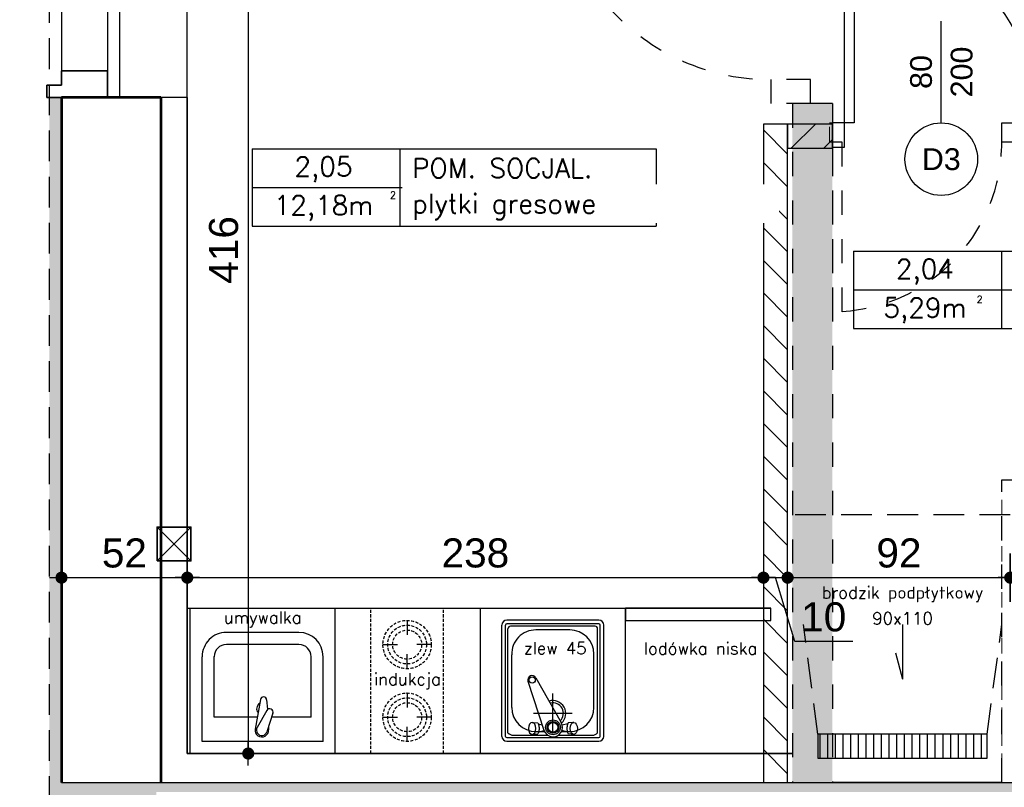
# Model space of a CAD drawing. Header units: millimetres. Extents: x 11979 to 23691, y 12825 to 41978.
# Tile 112 of 256: x 19858 to 20265, y 33382 to 33699. Entities that reach past the tile are written whole.
import ezdxf
from ezdxf.enums import TextEntityAlignment as Align

# ---------------------------------------------------------------- set-up
doc = ezdxf.new("R2010")
doc.units = ezdxf.units.MM
for name, pattern in [('4002', [2, 1, -1]), ('DASHED', [19.05, 12.7, -6.35]), ('HIDDEN', [0.375, 0.25, -0.125])]:
    doc.linetypes.add(name, pattern=pattern)
for name, color, linetype in [('-LI-WIDOK', 2, 'Continuous'), ('-WYMIAR', 8, 'Continuous'), ('_drzwi łuk', 1, 'Continuous'), ('_PROJEKTOWANE', 5, 'Continuous'), ('drzwi łuk', 1, 'Continuous'), ('PROJEKTOWANE', 5, 'Continuous')]:
    doc.layers.add(name, color=color, linetype=linetype)
for name, color, linetype, lineweight in [('-ŚCIANY DZIAŁOWE', 3, 'Continuous', 35), ('-ŚCIANY NOŚNE', 4, 'Continuous', 53), ('CIENKA - KRESKOWANIA', 254, 'Continuous', 0)]:
    doc.layers.add(name, color=color, linetype=linetype, lineweight=lineweight)
doc.layers.add('DO USU', color=7, linetype='Continuous', true_color=0x969696)
doc.styles.add('ARIAL', font='arial.ttf', dxfattribs={"height": 0.5})
doc.styles.add('SIMPLEX', font='simplex')
doc.styles.get("Standard").update_dxf_attribs({"font": 'arial.ttf'})
doc.dimstyles.new('CZA-KROPKA-50', dxfattribs={"dimtxt": 12, "dimasz": 1, "dimexe": 2, "dimexo": 25, "dimgap": 4, "dimtad": 1, "dimdec": 1, "dimrnd": 0.5, "dimzin": 9, "dimdsep": 46, "dimtxsty": 'Standard', "dimblk": 'CZA-KROPKA', "dimblk1": 'CZA-KROPKA', "dimblk2": 'CZA-KROPKA', "dimsah": 1, "dimcen": -20, "dimse1": 1, "dimse2": 1, "dimclrd": 8, "dimclre": 8, "dimclrt": 9, "dimadec": 0, "dimazin": 0, "dimtfac": 1, "dimtdec": 1, "dimtmove": 1, "dimatfit": 3, "dimldrblk": 'CZA-KROPKA', "dimfxl": 1, "dimtolj": 1, "dimtzin": 9, "dimarcsym": 0})

# ---------------------------------------------------------------- blocks, each defined once
blk = doc.blocks.new('CZA-KROPKA')
at = {"layer": '-WYMIAR', "linetype": 'ByBlock'}
for p, q in [((0, 10), (0, -10)), ((5, 0), (-5, 0))]:
    blk.add_line(p, q, dxfattribs=at)
at = {"layer": '-WYMIAR', "linetype": 'ByBlock', "const_width": 2.5}
blk.add_lwpolyline([(-1.25, 0, 1), (1.25, 0, 1)], format="xyb", close=True, dxfattribs=at)
blk = doc.blocks.new('*D1326')
at = {"layer": '-WYMIAR', "color": 8, "lineweight": -2}
blk.add_line((19914.67, 33147.22), (20164.82, 33147.22), dxfattribs=at)
at = {"layer": 'Defpoints', "color": 0}
for p in [(19913.67, 33454.77), (20165.82, 33451.12), (20165.82, 33147.22)]:
    blk.add_point(p, dxfattribs=at)
at = {"layer": '-WYMIAR', "color": 8, "lineweight": -2, "rotation": 180}
blk.add_blockref('CZA-KROPKA', (19913.67, 33147.22), dxfattribs=at)
at = {"layer": '-WYMIAR', "color": 8, "lineweight": -2}
blk.add_blockref('CZA-KROPKA', (20165.82, 33147.22), dxfattribs=at)
at = {"layer": '-WYMIAR', "color": 9, "insert": (20039.75, 33157.35), "char_height": 12, "attachment_point": 5, "bg_fill": 3, "box_fill_scale": 1.1, "bg_fill_color": 257, "bg_fill_transparency": 0}
blk.add_mtext('\\A1;252', dxfattribs=at)
blk = doc.blocks.new('*D1327')
at = {"layer": '-WYMIAR', "color": 8, "lineweight": -2}
for p, q in [((20174.45, 33161.08), (20170.82, 33147.22)), ((20198.47, 33161.08), (20174.45, 33161.08)), ((20164.82, 33147.22), (20163.82, 33147.22)), ((20165.82, 33147.22), (20175.82, 33147.22)), ((20176.82, 33147.22), (20177.82, 33147.22))]:
    blk.add_line(p, q, dxfattribs=at)
at = {"layer": 'Defpoints', "color": 0}
for p in [(20165.82, 33451.12), (20175.82, 33435.09), (20175.82, 33147.22)]:
    blk.add_point(p, dxfattribs=at)
at = {"layer": '-WYMIAR', "color": 8, "lineweight": -2}
blk.add_blockref('CZA-KROPKA', (20165.82, 33147.22), dxfattribs=at)
at = {"layer": '-WYMIAR', "color": 8, "lineweight": -2, "rotation": 180}
blk.add_blockref('CZA-KROPKA', (20175.82, 33147.22), dxfattribs=at)
at = {"layer": '-WYMIAR', "color": 9, "insert": (20186.46, 33171.21), "char_height": 12, "attachment_point": 5, "bg_fill": 3, "box_fill_scale": 1.1, "bg_fill_color": 257, "bg_fill_transparency": 0}
blk.add_mtext('\\A1;10', dxfattribs=at)
blk = doc.blocks.new('*D1328')
at = {"layer": '-WYMIAR', "color": 8, "lineweight": -2}
blk.add_line((20176.82, 33147.22), (20409.67, 33147.22), dxfattribs=at)
at = {"layer": 'Defpoints', "color": 0}
for p in [(20410.67, 33437.67), (20175.82, 33435.09), (20410.67, 33147.22)]:
    blk.add_point(p, dxfattribs=at)
at = {"layer": '-WYMIAR', "color": 8, "lineweight": -2, "rotation": 180}
blk.add_blockref('CZA-KROPKA', (20175.82, 33147.22), dxfattribs=at)
at = {"layer": '-WYMIAR', "color": 8, "lineweight": -2}
blk.add_blockref('CZA-KROPKA', (20410.67, 33147.22), dxfattribs=at)
at = {"layer": '-WYMIAR', "color": 9, "insert": (20293.25, 33157.35), "char_height": 12, "attachment_point": 5, "bg_fill": 3, "box_fill_scale": 1.1, "bg_fill_color": 257, "bg_fill_transparency": 0}
blk.add_mtext('\\A1;235', dxfattribs=at)
blk = doc.blocks.new('*D1335')
at = {"layer": '-WYMIAR', "color": 8, "lineweight": -2}
blk.add_line((19871.67, 33122.18), (20500.81, 33122.18), dxfattribs=at)
at = {"layer": 'Defpoints', "color": 0}
for p in [(20501.81, 33384.17), (19870.67, 33328.22), (20501.81, 33122.18)]:
    blk.add_point(p, dxfattribs=at)
at = {"layer": '-WYMIAR', "color": 8, "lineweight": -2, "rotation": 180}
blk.add_blockref('CZA-KROPKA', (19870.67, 33122.18), dxfattribs=at)
at = {"layer": '-WYMIAR', "color": 8, "lineweight": -2}
blk.add_blockref('CZA-KROPKA', (20501.81, 33122.18), dxfattribs=at)
at = {"layer": '-WYMIAR', "color": 9, "insert": (20186.24, 33132.31), "char_height": 12, "attachment_point": 5, "bg_fill": 3, "box_fill_scale": 1.1, "bg_fill_color": 257, "bg_fill_transparency": 0}
blk.add_mtext('\\A1;631', dxfattribs=at)
blk = doc.blocks.new('*D1346')
at = {"layer": '-WYMIAR', "color": 8, "lineweight": -2}
blk.add_line((19793.93, 33788.12), (19793.93, 33668.12), dxfattribs=at)
at = {"layer": 'Defpoints', "color": 0}
for p in [(19875.67, 33789.12), (19793.93, 33667.12), (19875.67, 33667.12)]:
    blk.add_point(p, dxfattribs=at)
at = {"layer": '-WYMIAR', "color": 8, "lineweight": -2}
for p, rotation in [((19793.93, 33789.12), 90), ((19793.93, 33667.12), 270)]:
    blk.add_blockref('CZA-KROPKA', p, dxfattribs=dict(at, rotation=rotation))
at = {"layer": '-WYMIAR', "color": 9, "insert": (19783.91, 33728.12), "char_height": 12, "attachment_point": 5, "rotation": 90, "bg_fill": 3, "box_fill_scale": 1.1, "bg_fill_color": 257, "bg_fill_transparency": 0}
blk.add_mtext('\\A1;122', dxfattribs=at)
blk = doc.blocks.new('*D1347')
at = {"layer": '-WYMIAR', "color": 8, "lineweight": -2}
blk.add_line((19793.93, 33666.12), (19793.93, 33258.62), dxfattribs=at)
at = {"layer": 'Defpoints', "color": 0}
for p in [(19875.67, 33667.12), (19793.93, 33257.62), (19875.67, 33257.62)]:
    blk.add_point(p, dxfattribs=at)
at = {"layer": '-WYMIAR', "color": 8, "lineweight": -2}
for p, rotation in [((19793.93, 33667.12), 90), ((19793.93, 33257.62), 270)]:
    blk.add_blockref('CZA-KROPKA', p, dxfattribs=dict(at, rotation=rotation))
at = {"layer": '-WYMIAR', "color": 9, "insert": (19783.8, 33462.37), "char_height": 12, "attachment_point": 5, "rotation": 90, "bg_fill": 3, "box_fill_scale": 1.1, "bg_fill_color": 257, "bg_fill_transparency": 0}
blk.add_mtext('\\A1;409.5', dxfattribs=at)
blk = doc.blocks.new('*D1349')
at = {"layer": '-WYMIAR', "color": 8, "lineweight": -2}
blk.add_line((19768.93, 34377.62), (19768.93, 33258.62), dxfattribs=at)
at = {"layer": 'Defpoints', "color": 0}
for p in [(19875.67, 34378.62), (19768.93, 33257.62), (19875.67, 33257.62)]:
    blk.add_point(p, dxfattribs=at)
at = {"layer": '-WYMIAR', "color": 8, "lineweight": -2}
for p, rotation in [((19768.93, 34378.62), 90), ((19768.93, 33257.62), 270)]:
    blk.add_blockref('CZA-KROPKA', p, dxfattribs=dict(at, rotation=rotation))
at = {"layer": '-WYMIAR', "color": 9, "insert": (19758.91, 33818.12), "char_height": 12, "attachment_point": 5, "rotation": 90, "bg_fill": 3, "box_fill_scale": 1.1, "bg_fill_color": 257, "bg_fill_transparency": 0}
blk.add_mtext('\\A1;1121', dxfattribs=at)
blk = doc.blocks.new('*D1357')
at = {"layer": '-WYMIAR', "color": 8, "lineweight": -2}
blk.add_line((19876.67, 33468.76), (19926.67, 33468.76), dxfattribs=at)
at = {"layer": 'Defpoints', "color": 0}
for p in [(19875.67, 33793.35), (19927.67, 33468.76), (19927.67, 33468.76)]:
    blk.add_point(p, dxfattribs=at)
at = {"layer": '-WYMIAR', "color": 8, "lineweight": -2, "rotation": 180}
blk.add_blockref('CZA-KROPKA', (19875.67, 33468.76), dxfattribs=at)
at = {"layer": '-WYMIAR', "color": 8, "lineweight": -2}
blk.add_blockref('CZA-KROPKA', (19927.67, 33468.76), dxfattribs=at)
at = {"layer": '-WYMIAR', "color": 9, "insert": (19901.67, 33478.88), "char_height": 12, "attachment_point": 5, "bg_fill": 3, "box_fill_scale": 1.1, "bg_fill_color": 257, "bg_fill_transparency": 0}
blk.add_mtext('\\A1;52', dxfattribs=at)
blk = doc.blocks.new('*D1634')
at = {"layer": '_PROJEKTOWANE', "color": 8, "lineweight": -2}
blk.add_line((19952.86, 33811.12), (19952.86, 33397.12), dxfattribs=at)
at = {"layer": 'Defpoints', "color": 0}
for p in [(19936.43, 33812.12), (19927.67, 33396.12), (19952.86, 33396.12)]:
    blk.add_point(p, dxfattribs=at)
at = {"layer": '_PROJEKTOWANE', "color": 8, "lineweight": -2}
for p, rotation in [((19952.86, 33812.12), 90), ((19952.86, 33396.12), 270)]:
    blk.add_blockref('CZA-KROPKA', p, dxfattribs=dict(at, rotation=rotation))
at = {"layer": '_PROJEKTOWANE', "color": 9, "insert": (19942.73, 33604.12), "char_height": 12, "attachment_point": 5, "rotation": 90}
blk.add_mtext('\\A1;416', dxfattribs=at)
blk = doc.blocks.new('*D1635')
at = {"layer": '_PROJEKTOWANE', "color": 8, "lineweight": -2}
blk.add_line((19928.67, 33468.76), (20164.82, 33468.76), dxfattribs=at)
at = {"layer": 'Defpoints', "color": 0}
for p in [(19927.67, 33499.93), (20165.82, 33499.93), (20165.82, 33468.76)]:
    blk.add_point(p, dxfattribs=at)
at = {"layer": '_PROJEKTOWANE', "color": 8, "lineweight": -2, "rotation": 180}
blk.add_blockref('CZA-KROPKA', (19927.67, 33468.76), dxfattribs=at)
at = {"layer": '_PROJEKTOWANE', "color": 8, "lineweight": -2}
blk.add_blockref('CZA-KROPKA', (20165.82, 33468.76), dxfattribs=at)
at = {"layer": '_PROJEKTOWANE', "color": 9, "insert": (20046.75, 33478.89), "char_height": 12, "attachment_point": 5}
blk.add_mtext('\\A1;238', dxfattribs=at)
blk = doc.blocks.new('*D1636')
at = {"layer": '_PROJEKTOWANE', "color": 8, "lineweight": -2}
for p, q in [((20164.82, 33468.76), (20163.82, 33468.76)), ((20165.82, 33468.76), (20175.82, 33468.76)), ((20178.74, 33442.38), (20170.82, 33468.76)), ((20176.82, 33468.76), (20177.82, 33468.76)), ((20202.75, 33442.38), (20178.74, 33442.38))]:
    blk.add_line(p, q, dxfattribs=at)
at = {"layer": 'Defpoints', "color": 0}
for p in [(20175.82, 33506.14), (20165.82, 33499.93), (20175.82, 33468.76)]:
    blk.add_point(p, dxfattribs=at)
at = {"layer": '_PROJEKTOWANE', "color": 8, "lineweight": -2}
blk.add_blockref('CZA-KROPKA', (20165.82, 33468.76), dxfattribs=at)
at = {"layer": '_PROJEKTOWANE', "color": 8, "lineweight": -2, "rotation": 180}
blk.add_blockref('CZA-KROPKA', (20175.82, 33468.76), dxfattribs=at)
at = {"layer": '_PROJEKTOWANE', "color": 9, "insert": (20190.74, 33452.5), "char_height": 12, "attachment_point": 5}
blk.add_mtext('\\A1;10', dxfattribs=at)
blk = doc.blocks.new('*D1637')
at = {"layer": '_PROJEKTOWANE', "color": 8, "lineweight": -2}
blk.add_line((20176.82, 33468.76), (20266.82, 33468.76), dxfattribs=at)
at = {"layer": 'Defpoints', "color": 0}
for p in [(20175.82, 33506.14), (20267.82, 33478.21), (20267.82, 33468.76)]:
    blk.add_point(p, dxfattribs=at)
at = {"layer": '_PROJEKTOWANE', "color": 8, "lineweight": -2, "rotation": 180}
blk.add_blockref('CZA-KROPKA', (20175.82, 33468.76), dxfattribs=at)
at = {"layer": '_PROJEKTOWANE', "color": 8, "lineweight": -2}
blk.add_blockref('CZA-KROPKA', (20267.82, 33468.76), dxfattribs=at)
at = {"layer": '_PROJEKTOWANE', "color": 9, "insert": (20221.82, 33478.88), "char_height": 12, "attachment_point": 5}
blk.add_mtext('\\A1;92', dxfattribs=at)
blk = doc.blocks.new('*D1638')
at = {"layer": '_PROJEKTOWANE', "color": 8, "lineweight": -2}
for p, q in [((20268.82, 33468.76), (20276.82, 33468.76)), ((20280.74, 33442.38), (20272.82, 33468.76)), ((20304.75, 33442.38), (20280.74, 33442.38))]:
    blk.add_line(p, q, dxfattribs=at)
at = {"layer": 'Defpoints', "color": 0}
for p in [(20267.82, 33478.21), (20277.82, 33468.76), (20277.82, 33468.76)]:
    blk.add_point(p, dxfattribs=at)
at = {"layer": '_PROJEKTOWANE', "color": 8, "lineweight": -2, "rotation": 180}
blk.add_blockref('CZA-KROPKA', (20267.82, 33468.76), dxfattribs=at)
at = {"layer": '_PROJEKTOWANE', "color": 8, "lineweight": -2}
blk.add_blockref('CZA-KROPKA', (20277.82, 33468.76), dxfattribs=at)
at = {"layer": '_PROJEKTOWANE', "color": 9, "insert": (20292.74, 33452.5), "char_height": 12, "attachment_point": 5}
blk.add_mtext('\\A1;10', dxfattribs=at)

msp = doc.modelspace()

# ---------------------------------------------------------------- hatches: boundary and pattern name
at = {"layer": '-LI-WIDOK', "true_color": 0xaf4318}
h = msp.add_hatch(color=34, dxfattribs=at)
h.dxf.hatch_style = 1
edge = h.paths.add_edge_path()
edge.add_line((20545.05, 33298.49), (20413.67, 33298.62))
edge.add_line((20413.67, 33298.62), (20413.67, 33364.17))
edge.add_line((20413.67, 33364.17), (19914.83, 33364.17))
edge.add_line((19914.83, 33364.17), (19914.83, 33380.17))
edge.add_line((19914.83, 33380.17), (19926.83, 33380.17))
edge.add_line((19926.83, 33380.17), (20338.22, 33380.17))
edge.add_line((20338.22, 33380.17), (20413.67, 33380.17))
edge.add_line((20413.67, 33380.17), (20413.67, 33384.17))
edge.add_line((20413.67, 33384.17), (20338.22, 33384.17))
edge.add_line((20338.22, 33384.17), (19875.67, 33384.17))
edge.add_line((19875.67, 33384.17), (19875.67, 33667.12))
edge.add_line((19875.67, 33667.12), (19870.67, 33667.12))
edge.add_line((19870.67, 33667.12), (19870.67, 33221.62))
edge.add_line((19870.67, 33221.62), (21580.67, 33221.62))
edge.add_line((21580.67, 33221.62), (21580.67, 33384.17))
edge.add_line((21580.67, 33384.17), (21580.67, 33626.12))
edge.add_line((21580.67, 33626.12), (21575.67, 33626.12))
edge.add_line((21575.67, 33626.12), (21575.67, 33384.17))
edge.add_line((21575.67, 33384.17), (21523.67, 33384.17))
edge.add_line((21523.67, 33384.17), (21523.67, 33380.17))
edge.add_line((21523.67, 33380.17), (21530.83, 33380.17))
edge.add_line((21530.83, 33380.17), (21530.83, 33364.17))
edge.add_line((21530.83, 33364.17), (21523.67, 33364.17))
edge.add_line((21523.67, 33364.17), (21523.67, 33298.62))
edge.add_line((21523.67, 33298.62), (20925.74, 33298.54))
edge.add_arc((20912, 33292.51), 15, -204.0423, 23.7093, ccw=False)
edge.add_line((20898.3, 33298.62), (20572.51, 33298.62))
edge.add_arc((20558.81, 33292.51), 15, -203.4956, 24.0423, ccw=False)
h.paths.add_polyline_path([(21444.49, 33267.23), (21444.49, 33291.88)], flags=16)
h.paths.add_polyline_path([(21544.28, 34038.82), (21568.93, 34038.82), (21568.93, 34063.55), (21544.28, 34063.55)])
h.paths.add_polyline_path([(21532.55, 34052.85), (21557.2, 34052.85), (21557.2, 34077.57), (21532.55, 34077.57)])
h.paths.add_polyline_path([(21444.49, 34347.23), (21444.49, 34371.88), (21419.76, 34371.88), (21419.76, 34347.23)])
at = {"layer": 'PROJEKTOWANE'}
h = msp.add_hatch(dxfattribs=at)
h.set_pattern_fill('ANSI31', color=256, scale=3, angle=180)
h.set_pattern_definition([(225, (-428353.213, 38286.303), (6.7351921, -6.7351921), [])])
h.paths.add_polyline_path([(20194.32, 33656.12), (20176.32, 33656.12), (20176.32, 33646.12), (20194.32, 33646.12)])

# ---------------------------------------------------------------- linework, layer by layer
at = {"layer": '-LI-WIDOK'}
for p, q in [((19927.67, 33667.12), (19927.67, 33789.12)), ((19875.67, 33667.12), (19916.67, 33667.12)), ((19927.67, 33667.12), (19916.67, 33667.12)), ((19875.67, 33384.17), (20338.22, 33384.17))]:
    msp.add_line(p, q, dxfattribs=at)
at = {"layer": '-ŚCIANY DZIAŁOWE'}
for p, q in [((19875.67, 33672.12), (19875.67, 33678.12)), ((19875.67, 33678.12), (19894.67, 33678.12)), ((19894.67, 33678.12), (19894.67, 33667.12)), ((19869.67, 33667.12), (19869.67, 33672.12)), ((19869.67, 33672.12), (19875.67, 33672.12)), ((19875.67, 33667.12), (19869.67, 33667.12))]:
    msp.add_line(p, q, dxfattribs=at)
at = {"layer": '-ŚCIANY NOŚNE'}
msp.add_line((19916.67, 33667.12), (19875.67, 33667.12), dxfattribs=at)
msp.add_line((19916.67, 33667.12), (19875.67, 33667.12), dxfattribs=at)
msp.add_line((19916.67, 33667.12), (19875.67, 33667.12), dxfattribs=at)
at = {"layer": 'CIENKA - KRESKOWANIA', "linetype": 'DASHED', "ltscale": 0.5}
msp.add_lwpolyline([(20193.07, 33656.62), (20194.32, 33656.62), (20194.32, 33648.62), (20193.07, 33648.62)], close=True, dxfattribs=at)
at = {"layer": 'DO USU', "linetype": '4002', "ltscale": 10}
for p, q in [((20185.32, 33674.57), (20168.82, 33674.57)), ((20168.82, 33674.57), (20168.82, 33664.57)), ((20185.32, 33664.57), (20185.32, 33674.57)), ((20185.32, 33664.57), (20168.82, 33664.57)), ((20194.32, 33664.57), (20177.07, 33664.57)), ((20177.82, 33664.57), (20177.82, 33384.17)), ((20194.32, 33664.57), (20194.32, 33384.17)), ((20194.32, 33648.62), (20194.32, 33578.62)), ((20198.32, 33648.62), (20194.32, 33648.62)), ((20198.32, 33578.62), (20198.32, 33648.62)), ((20264.32, 33509.17), (20300.32, 33509.17))]:
    msp.add_line(p, q, dxfattribs=at)
msp.add_lwpolyline([(20264.32, 33656.62), (20269.32, 33656.62), (20269.32, 33648.62), (20264.32, 33648.62)], close=True, dxfattribs=at)
for centre, radius, start, end in [((20168.82, 33764.57), 90.09, 182.5448, 270), ((20194.32, 33648.62), 70, 273.2758, 0)]:
    msp.add_arc(centre, radius, start, end, dxfattribs=at)
at = {"layer": 'drzwi łuk', "ltscale": 0.5}
for p, q in [((19954.49, 33645.92), (20121.5, 33645.92)), ((19954.49, 33645.92), (19954.49, 33613.92)), ((20015.56, 33645.92), (20015.56, 33613.92)), ((20121.5, 33645.92), (20121.5, 33613.92)), ((19954.49, 33629.92), (20121.5, 33629.92)), ((19954.49, 33613.92), (20121.5, 33613.92)), ((20203.09, 33603.64), (20360.28, 33603.64)), ((20203.09, 33603.64), (20203.09, 33571.64)), ((20264.16, 33603.64), (20264.16, 33571.64)), ((20203.09, 33587.64), (20360.28, 33587.64)), ((20203.09, 33571.64), (20360.28, 33571.64))]:
    msp.add_line(p, q, dxfattribs=at)
at = {"layer": 'PROJEKTOWANE'}
for p, q in [((19899.67, 33789.12), (19899.67, 33667.12)), ((19894.67, 33778.12), (19894.67, 33678.12)), ((20239.32, 33656.62), (20239.32, 33698.62)), ((20176.32, 33656.12), (20168.82, 33656.12))]:
    msp.add_line(p, q, dxfattribs=at)
at = {"layer": 'PROJEKTOWANE', "linetype": 'DASHED'}
msp.add_line((20267.82, 33494.66), (20173.82, 33494.66), dxfattribs=at)
at = {"layer": 'PROJEKTOWANE'}
for points in [[(20199.32, 33736.62), (20203.32, 33736.62), (20203.32, 33656.62), (20199.32, 33656.62)], [(20194.32, 33656.12), (20175.82, 33656.12), (20175.82, 33646.12), (20194.32, 33646.12)], [(20199.32, 33656.62), (20194.32, 33656.62), (20194.32, 33646.62), (20199.32, 33646.62)]]:
    msp.add_lwpolyline(points, close=True, dxfattribs=at)
msp.add_circle((20239.32, 33641.62), 15, dxfattribs=at)
msp.add_arc((20199.32, 33656.62), 80, 0, 90, dxfattribs=at)

# ---------------------------------------------------------------- texts
at = {"layer": '-LI-WIDOK', "style": 'SIMPLEX'}
for s, height, p in [('2,05', 8, (19983.95, 33638.56)), ('12,18m', 8, (19983.95, 33622.56)), ('2', 3, (20012.71, 33626.76)), ('2,04', 8, (20232.55, 33596.28)), ('5,29m', 8, (20232.55, 33580.28)), ('2', 3, (20255.19, 33583.71))]:
    msp.add_text(s, height=height, dxfattribs=at).set_placement(p, align=Align.MIDDLE_CENTER)
at = {"layer": '-LI-WIDOK', "insert": (20020.56, 33637.92), "char_height": 8, "width": 172.5953, "attachment_point": 4, "style": 'SIMPLEX'}
msp.add_mtext('\\pxi-4,l4,t4;POM.^ISOCJAL.', dxfattribs=at)
at = {"layer": 'PROJEKTOWANE', "style": 'ARIAL'}
for s, p in [('200', (20247.72, 33677.62)), ('80', (20230.94, 33677.62))]:
    msp.add_text(s, height=9, rotation=90, dxfattribs=at).set_placement(p, align=Align.MIDDLE_CENTER)
msp.add_text('D3', height=9, dxfattribs=at).set_placement((20239.32, 33641.62), align=Align.MIDDLE_CENTER)
at = {"layer": 'PROJEKTOWANE', "style": 'SIMPLEX'}
for s, p in [('brodzik podpłytkowy', (20223.32, 33461.95)), ('90x110', (20223.32, 33451.95))]:
    msp.add_text(s, height=5, dxfattribs=at).set_placement(p, align=Align.MIDDLE)

# ---------------------------------------------------------------- dimensions: what is measured, and where the dimension line sits
at = {"layer": '_PROJEKTOWANE'}
for base, p1, p2, picture, middle in [((20267.82, 33468.76), (20175.82, 33506.14), (20267.82, 33478.21), '*D1637', (20221.82, 33478.88)), ((20277.82, 33468.76), (20267.82, 33478.21), (20277.82, 33468.76), '*D1638', (20284.74, 33452.5))]:
    dim = msp.add_linear_dim(base=base, p1=p1, p2=p2, dimstyle='CZA-KROPKA-50', dxfattribs=at)
    dim.commit()
    dim.dimension.update_dxf_attribs({"geometry": picture, "text_midpoint": middle})

# ---------------------------------------------------------------- next in the draw order: dimensions: what is measured, and where the dimension line sits
at = {"layer": '-WYMIAR'}
dim = msp.add_linear_dim(base=(19793.93, 33667.12), p1=(19875.67, 33789.12), p2=(19875.67, 33667.12), angle=90, dimstyle='CZA-KROPKA-50', override={"dimfxl": 0, "dimfxlon": 1, "dimtfill": 1}, dxfattribs=at)
dim.commit()
dim.dimension.update_dxf_attribs({"geometry": '*D1346', "text_midpoint": (19783.91, 33728.12)})
dim = msp.add_linear_dim(base=(20165.82082529, 33147.22147669), p1=(19913.67082529, 33454.76845012), p2=(20165.82082529, 33451.12427607), dimstyle='CZA-KROPKA-50', override={"dimfxl": 0, "dimfxlon": 1, "dimtfill": 1}, dxfattribs=at)
dim.commit()
dim.dimension.update_dxf_attribs({"geometry": '*D1326', "text_midpoint": (20039.74582529, 33157.34835255)})

# ---------------------------------------------------------------- next in the draw order: linework, layer by layer
at = {"layer": '-ŚCIANY DZIAŁOWE'}
for q in [(19927.67, 33396.12), (19927.67, 33421.12)]:
    msp.add_line((19927.67, 33667.12), q, dxfattribs=at)
at = {"layer": 'PROJEKTOWANE'}
for p, q in [((19927.67, 33456.12), (20168.82, 33456.12)), ((19928.82, 33396.12), (19928.82, 33456.12)), ((19988.82, 33396.12), (19988.82, 33456.12)), ((20048.82, 33396.12), (20048.82, 33456.12)), ((20108.82, 33396.12), (20108.82, 33456.12)), ((20108.82, 33396.12), (20108.82, 33456.12)), ((20018.53, 33451.12), (20018.53, 33445.12)), ((20097.79, 33451.19), (20059.72, 33451.19)), ((20097.79, 33449.69), (20059.72, 33449.69)), ((19973.82, 33446.12), (19943.82, 33446.12)), ((20057.72, 33403.19), (20057.72, 33449.19)), ((20059.22, 33403.19), (20059.22, 33449.19)), ((20060.22, 33404.63), (20060.22, 33447.69)), ((20096.29, 33448.69), (20061.22, 33448.69)), ((20085.75, 33447.19), (20071.75, 33447.19)), ((20097.29, 33404.63), (20097.29, 33447.69)), ((20098.29, 33403.19), (20098.29, 33449.19)), ((20099.79, 33403.19), (20099.79, 33449.19)), ((19973.82, 33441.12), (19943.82, 33441.12)), ((20008.53, 33441.12), (20014.53, 33441.12)), ((20028.53, 33441.12), (20022.53, 33441.12)), ((19933.82, 33401.12), (19933.82, 33436.12)), ((19938.82, 33411.12), (19938.82, 33436.13)), ((19978.82, 33411.12), (19978.82, 33436.12)), ((19983.82, 33401.12), (19983.82, 33436.12)), ((20018.53, 33431.12), (20018.53, 33437.12)), ((20061.75, 33415.19), (20061.76, 33436.88)), ((20095.75, 33415.19), (20095.75, 33437.19)), ((20095.75, 33415.19), (20095.75, 33436.88)), ((20068.47, 33425.96), (20075.07, 33405.77)), ((20071.78, 33427.41), (20082.23, 33408.93)), ((19957.88, 33418.43), (19955.68, 33406.21)), ((19960.45, 33418.31), (19960.81, 33414.42)), ((20018.53, 33421.12), (20018.53, 33415.12)), ((20078.75, 33404.4), (20078.75, 33420.89)), ((19960.51, 33413.88), (19956.55, 33406.88)), ((19956.56, 33411.12), (19938.82, 33411.12)), ((19963.06, 33412.76), (19960.56, 33405.11)), ((19978.82, 33411.12), (19962.52, 33411.12)), ((20008.53, 33411.12), (20014.53, 33411.12)), ((20028.53, 33411.12), (20022.53, 33411.12)), ((20070.24, 33408.99), (20070.66, 33408.89)), ((20070.24, 33408.99), (20072.56, 33408.74)), ((20086.71, 33412.65), (20070.8, 33412.65)), ((20087.41, 33408.99), (20085.09, 33408.74)), ((20087.41, 33408.99), (20086.99, 33408.89)), ((19961.2, 33407.08), (19961.26, 33405.95)), ((20018.53, 33401.12), (20018.53, 33407.12)), ((20071.75, 33405.19), (20075.31, 33405.19)), ((20072.72, 33408.4), (20074.34, 33408.02)), ((20072.83, 33404.89), (20075.1, 33405.67)), ((20082.34, 33405.19), (20085.75, 33405.19)), ((20084.82, 33404.89), (20082.55, 33405.67)), ((20084.93, 33408.4), (20082.65, 33407.86)), ((19983.82, 33401.12), (19933.82, 33401.12)), ((20059.72, 33402.69), (20097.79, 33402.69)), ((20059.72, 33401.19), (20097.79, 33401.19)), ((20062.4, 33403.69), (20076.63, 33403.69)), ((20070.24, 33404), (20072.57, 33404.27)), ((20070.24, 33404), (20070.84, 33404.21)), ((20081.02, 33403.69), (20095.1, 33403.69)), ((20087.41, 33404), (20085.08, 33404.27)), ((20087.41, 33404), (20086.81, 33404.21))]:
    msp.add_line(p, q, dxfattribs=at)
at = {"layer": 'PROJEKTOWANE', "linetype": 'HIDDEN', "ltscale": 5}
for p, q in [((20003.53, 33396.12), (20003.53, 33456.12)), ((20033.53, 33396.12), (20033.53, 33456.12))]:
    msp.add_line(p, q, dxfattribs=at)
for centre, radius in [((20018.53, 33441.12), 10), ((20018.53, 33441.12), 8), ((20018.53, 33441.12), 6), ((20018.53, 33411.12), 10), ((20018.53, 33411.12), 8), ((20018.53, 33411.12), 6)]:
    msp.add_circle(centre, radius, dxfattribs=at)
at = {"layer": 'PROJEKTOWANE'}
for centre, radius in [((20070.21, 33426.5), 1.3), ((20078.83, 33406.95), 3.08), ((20078.83, 33406.95), 2.43), ((20078.83, 33406.95), 2.01)]:
    msp.add_circle(centre, radius, dxfattribs=at)
for centre, radius, start, end in [((20059.72, 33449.19), 2, 90, 180), ((20059.72, 33449.19), 0.5, 90, 180), ((20097.79, 33449.19), 2, 0, 90), ((20097.79, 33449.19), 0.5, 0, 90), ((19943.82, 33436.12), 10, 90, 180.0499), ((19973.82, 33436.12), 10, 360, 90), ((20061.22, 33447.69), 1, 90, 180), ((20071.75, 33437.19), 10, 90, 181.7796), ((20085.75, 33437.19), 10, 0, 90), ((20096.29, 33447.69), 1, 0, 90), ((19943.82, 33436.12), 5, 90, 180.0706), ((19973.82, 33436.12), 5, 360, 90), ((20070.21, 33426.5), 1.82, 30.1275, 197.4594), ((19959.16, 33418.23), 1.3, 3.6937, 171.0256), ((20078.75, 33412.65), 5.37, 312.3359, 106.6361), ((19958.82, 33414.61), 2.5, 119.7805, 219.804), ((19961.73, 33413.19), 1.4, 341.8991, 150.514), ((20071.75, 33415.19), 10, 180, 270), ((20078.75, 33412.65), 4.37, 315.3457, 103.6263), ((20085.75, 33415.19), 10, 270, 0), ((19958.46, 33405.77), 2.81, 171.0256, 3.6937), ((19958.46, 33405.77), 2.2, 149.8725, 342.5406), ((20078.83, 33406.95), 3.94, 197.4594, 30.1275), ((20059.72, 33403.19), 2, 180, 270), ((20059.72, 33403.19), 0.5, 180, 270), ((20062.4, 33406.69), 3, 223.2267, 270), ((20095.1, 33406.69), 3, 270, 316.7733), ((20097.79, 33403.19), 2, 270, 0), ((20097.79, 33403.19), 0.5, 270, 0)]:
    msp.add_arc(centre, radius, start, end, dxfattribs=at)
at = {"layer": 'PROJEKTOWANE', "extrusion": (0, 0, -1)}
msp.add_ellipse((20070.24, 33406.49), major_axis=(0, -2.49), ratio=0.600576, dxfattribs=at)
at = {"layer": 'PROJEKTOWANE'}
msp.add_ellipse((20087.41, 33406.49), major_axis=(0, 2.49), ratio=0.600576, start_param=3.141593, end_param=9.424778, dxfattribs=at)
for points in [[(20072.56, 33408.74), (20072.59, 33408.72), (20072.71, 33408.43), (20073, 33407.58), (20073.07, 33407.04), (20073.07, 33405.95), (20073, 33405.4), (20072.71, 33404.56), (20072.74, 33404.54), (20072.57, 33404.27)], [(20085.09, 33408.74), (20085.07, 33408.72), (20084.94, 33408.43), (20084.65, 33407.58), (20084.58, 33407.04), (20084.58, 33405.95), (20084.65, 33405.4), (20084.94, 33404.56), (20084.91, 33404.54), (20085.08, 33404.27)]]:
    msp.add_open_spline(points, degree=3, knots=[3.912089, 3.912089, 3.912089, 3.912089, 4.18879, 4.18879, 4.712389, 4.712389, 5.235988, 5.235988, 5.512689, 5.512689, 5.512689, 5.512689], dxfattribs=at)

# ---------------------------------------------------------------- next in the draw order: texts
at = {"layer": 'PROJEKTOWANE', "style": 'SIMPLEX'}
for s, p in [('umywalka', (19958.82, 33451.47)), ('zlew 45', (20079.75, 33439.66)), ('indukcja', (20018.66, 33426.12))]:
    msp.add_text(s, height=5, dxfattribs=at).set_placement(p, align=Align.MIDDLE)

# ---------------------------------------------------------------- next in the draw order: dimensions: what is measured, and where the dimension line sits
at = {"layer": '-WYMIAR'}
dim = msp.add_linear_dim(base=(20175.82, 33147.22), p1=(20165.82, 33451.12), p2=(20175.82, 33435.09), dimstyle='CZA-KROPKA-50', override={"dimfxl": 0, "dimfxlon": 1, "dimtfill": 1}, dxfattribs=at)
dim.commit()
dim.dimension.update_dxf_attribs({"geometry": '*D1327', "text_midpoint": (20178.45, 33161.08), "dimtype": 160})

# ---------------------------------------------------------------- next in the draw order: linework, layer by layer
at = {"layer": 'PROJEKTOWANE'}
msp.add_lwpolyline([(20108.82, 33451.12), (20168.82, 33451.12), (20168.82, 33456.12), (20108.82, 33456.12)], close=True, dxfattribs=at)

# ---------------------------------------------------------------- next in the draw order: texts
at = {"layer": 'PROJEKTOWANE', "style": 'SIMPLEX'}
msp.add_text('lodówka niska', height=5, dxfattribs=at).set_placement((20139.82, 33439.66), align=Align.MIDDLE)

# ---------------------------------------------------------------- next in the draw order: dimensions: what is measured, and where the dimension line sits
at = {"layer": '-WYMIAR'}
dim = msp.add_linear_dim(base=(20410.67082529, 33147.22147669), p1=(20175.82082529, 33435.09393326), p2=(20410.67082529, 33437.67269033), dimstyle='CZA-KROPKA-50', override={"dimfxl": 0, "dimfxlon": 1, "dimtfill": 1}, dxfattribs=at)
dim.commit()
dim.dimension.update_dxf_attribs({"geometry": '*D1328', "text_midpoint": (20293.24582529, 33157.35244532)})
at = {"layer": '_PROJEKTOWANE'}
dim = msp.add_linear_dim(base=(20175.82, 33468.76), p1=(20165.82, 33499.93), p2=(20175.82, 33506.14), dimstyle='CZA-KROPKA-50', dxfattribs=at)
dim.commit()
dim.dimension.update_dxf_attribs({"geometry": '*D1636', "text_midpoint": (20182.74, 33452.5)})

# ---------------------------------------------------------------- next in the draw order: hatches: boundary and pattern name
at = {"layer": 'PROJEKTOWANE'}
h = msp.add_hatch(dxfattribs=at)
h.set_pattern_fill('ANSI31', color=256, angle=45)
h.set_pattern_definition([(90, (475785.854, 31501.895), (-3.175, 2e-16), [])])
h.paths.add_polyline_path([(20188.32, 33394.17), (20258.32, 33394.17), (20258.32, 33404.17), (20188.32, 33404.17)])

# ---------------------------------------------------------------- next in the draw order: linework, layer by layer
at = {"layer": '-ŚCIANY DZIAŁOWE'}
msp.add_line((19927.67, 33396.12), (20177.82, 33396.12), dxfattribs=at)
at = {"layer": 'PROJEKTOWANE', "linetype": 'DASHED'}
for p, q in [((20188.32, 33404.17), (20182.32, 33449.42)), ((20258.32, 33404.17), (20264.32, 33449.42))]:
    msp.add_line(p, q, dxfattribs=at)
at = {"layer": 'PROJEKTOWANE'}
for p in [(20223.32, 33449.42), (20220.39, 33437.72)]:
    msp.add_line(p, (20223.32, 33426.8), dxfattribs=at)
msp.add_lwpolyline([(20188.32, 33394.17), (20258.32, 33394.17), (20258.32, 33404.17), (20188.32, 33404.17)], close=True, dxfattribs=at)

# ---------------------------------------------------------------- next in the draw order: dimensions: what is measured, and where the dimension line sits
at = {"layer": '-WYMIAR'}
dim = msp.add_linear_dim(base=(20501.81, 33122.18), p1=(19870.67, 33328.22), p2=(20501.81, 33384.17), dimstyle='CZA-KROPKA-50', override={"dimfxl": 0, "dimfxlon": 1, "dimtfill": 1}, dxfattribs=at)
dim.commit()
dim.dimension.update_dxf_attribs({"geometry": '*D1335', "text_midpoint": (20186.24, 33132.31)})

# ---------------------------------------------------------------- next in the draw order: hatches: boundary and pattern name
at = {"layer": 'DO USU', "linetype": '4002', "ltscale": 10}
h = msp.add_hatch(dxfattribs=at)
h.set_pattern_fill('DOTS', color=256, scale=2.55)
h.set_pattern_definition([(0, (9338.6774, 14221.135), (2.0240625, 4.048125), [0, -4.048125])])
h.paths.add_polyline_path([(20177.82, 33384.17), (20194.32, 33384.17), (20194.32, 33664.57), (20177.82, 33664.57)])
h.paths.add_polyline_path([(20194.32, 33774.57), (20194.32, 33812.12), (20177.82, 33812.12), (20177.82, 33774.57)])
at = {"layer": 'PROJEKTOWANE'}
h = msp.add_hatch(dxfattribs=at)
h.set_pattern_fill('ANSI31', color=256, scale=3, angle=270)
h.set_pattern_definition([(315, (15538.142, -415118.308), (6.7351921, 6.7351921), [])])
h.paths.add_polyline_path([(20165.82, 33656.12), (20165.82, 33384.17), (20175.82, 33384.17), (20175.82, 33656.12)])

# ---------------------------------------------------------------- next in the draw order: linework, layer by layer
at = {"layer": '-ŚCIANY DZIAŁOWE'}
msp.add_line((20194.32, 33384.17), (20264.32, 33384.17), dxfattribs=at)
at = {"layer": '-ŚCIANY NOŚNE'}
msp.add_line((19916.67, 33667.12), (19916.67, 33384.17), dxfattribs=at)
at = {"layer": 'CIENKA - KRESKOWANIA', "linetype": 'DASHED', "ltscale": 0.5}
msp.add_line((20264.32, 33500.87), (20264.32, 33384.17), dxfattribs=at)
at = {"layer": 'DO USU', "linetype": '4002', "ltscale": 10}
msp.add_line((20264.32, 33384.17), (20264.32, 33509.17), dxfattribs=at)
at = {"layer": 'PROJEKTOWANE'}
msp.add_lwpolyline([(20165.82, 33656.12), (20165.82, 33384.17), (20175.82, 33384.17), (20175.82, 33656.12)], close=True, dxfattribs=at)

# ---------------------------------------------------------------- next in the draw order: dimensions: what is measured, and where the dimension line sits
at = {"layer": '-WYMIAR'}
dim = msp.add_linear_dim(base=(19793.93, 33257.62), p1=(19875.67, 33667.12), p2=(19875.67, 33257.62), angle=90, dimstyle='CZA-KROPKA-50', override={"dimfxl": 0, "dimfxlon": 1, "dimtfill": 1}, dxfattribs=at)
dim.commit()
dim.dimension.update_dxf_attribs({"geometry": '*D1347', "text_midpoint": (19783.8, 33462.37)})

# ---------------------------------------------------------------- next in the draw order: dimensions: what is measured, and where the dimension line sits
dim = msp.add_linear_dim(base=(19768.93, 33257.62), p1=(19875.67, 34378.62), p2=(19875.67, 33257.62), angle=90, dimstyle='CZA-KROPKA-50', override={"dimfxl": 0, "dimfxlon": 1, "dimtfill": 1}, dxfattribs=at)
dim.commit()
dim.dimension.update_dxf_attribs({"geometry": '*D1349', "text_midpoint": (19758.91, 33818.12)})

# ---------------------------------------------------------------- next in the draw order: linework, layer by layer
at = {"layer": '-ŚCIANY NOŚNE'}
msp.add_line((19875.67, 33667.12), (19875.67, 33384.17), dxfattribs=at)

# ---------------------------------------------------------------- next in the draw order: dimensions: what is measured, and where the dimension line sits
at = {"layer": '-WYMIAR'}
dim = msp.add_linear_dim(base=(19927.67, 33468.76), p1=(19875.67, 33793.35), p2=(19927.67, 33468.76), dimstyle='CZA-KROPKA-50', override={"dimfxl": 0, "dimfxlon": 1, "dimtfill": 1}, dxfattribs=at)
dim.commit()
dim.dimension.update_dxf_attribs({"geometry": '*D1357', "text_midpoint": (19901.67, 33478.88)})

# ---------------------------------------------------------------- next in the draw order: hatches: boundary and pattern name
h = msp.add_hatch(dxfattribs=at)
h.set_pattern_fill('DACHOWKA', color=256)
h.set_pattern_definition([(0, (463900.403, 31501.895), (0, 45), [9, -6]), (0, (463907.903, 31524.395), (0, 45), [9, -6]), (90, (463897.403, 31504.895), (-15, 9e-16), [19.5, -25.5]), (90, (463904.903, 31527.395), (-15, 9e-16), [19.5, -25.5]), (45, (463909.403, 31501.895), (-22.4999964, 22.4999964), [4.2426, -27.5772]), (45, (463924.403, 31501.895), (-22.4999964, 22.4999964), [4.2426, -27.5772]), (45, (463939.403, 31501.895), (-22.4999964, 22.4999964), [4.2426, -27.5772]), (135, (463900.403, 31501.895), (-22.4999964, -22.4999964), [4.2426, -27.5772]), (135, (463915.403, 31501.895), (-22.4999964, -22.4999964), [4.2426, -27.5772]), (135, (463930.403, 31501.895), (-22.4999964, -22.4999964), [4.2426, -27.5772])])
h.paths.add_polyline_path([(21523.67, 33360.17), (21202.07, 33360.17), (21202.07, 33298.62), (21523.67, 33298.62)])
h.paths.add_polyline_path([(21575.67, 33360.17), (21534.67, 33360.17), (21534.67, 33298.62), (20925.8, 33298.41, -1.559034), (20898.3, 33298.62), (20572.51, 33298.62, -1.53309), (20545.05, 33298.49), (19916.67, 33298.62), (19916.67, 33360.17), (19875.67, 33360.17), (19875.67, 33257.62), (21575.67, 33257.62)])
h.paths.add_polyline_path([(21580.67, 33384.17), (21580.67, 33626.12), (21575.67, 33626.12), (21575.67, 33384.17), (21575.67, 33257.62), (19875.67, 33257.62), (19875.67, 33667.12), (19870.67, 33667.12), (19870.67, 33221.62), (21580.67, 33221.62)])
h.paths.add_polyline_path([(21444.49, 33267.23), (21444.49, 33291.88), (21419.76, 33291.88), (21419.76, 33267.23)], flags=16)

# ---------------------------------------------------------------- next in the draw order: linework, layer by layer
at = {"layer": '-ŚCIANY DZIAŁOWE'}
msp.add_lwpolyline([(19915.17, 33475.66), (19929.17, 33475.66), (19929.17, 33489.66), (19915.17, 33489.66)], close=True, dxfattribs=at)
at = {"layer": '_drzwi łuk', "linetype": 'DASHED'}
msp.add_line((19870.67, 33221.62), (19870.67, 34414.62), dxfattribs=at)
at = {"layer": 'drzwi łuk', "ltscale": 0.5}
for p, q in [((19915.17, 33489.66), (19929.17, 33475.66)), ((19929.17, 33489.66), (19915.17, 33475.66))]:
    msp.add_line(p, q, dxfattribs=at)
at = {"layer": 'PROJEKTOWANE'}
msp.add_line((19875.67, 33778.12), (19875.67, 33678.12), dxfattribs=at)

# ---------------------------------------------------------------- next in the draw order: dimensions: what is measured, and where the dimension line sits
at = {"layer": '_PROJEKTOWANE'}
dim = msp.add_linear_dim(base=(19952.86, 33396.12), p1=(19936.43, 33812.12), p2=(19927.67, 33396.12), angle=90, dimstyle='CZA-KROPKA-50', dxfattribs=at)
dim.commit()
dim.dimension.update_dxf_attribs({"geometry": '*D1634', "text_midpoint": (19942.73, 33604.12)})
dim = msp.add_linear_dim(base=(20165.82082529, 33468.75696709), p1=(19927.67082529, 33499.92743104), p2=(20165.82082529, 33499.92743104), dimstyle='CZA-KROPKA-50', dxfattribs=at)
dim.commit()
dim.dimension.update_dxf_attribs({"geometry": '*D1635', "text_midpoint": (20046.74582529, 33478.88793571)})

# ---------------------------------------------------------------- next in the draw order: texts
at = {"layer": 'PROJEKTOWANE', "insert": (20020.56, 33621.92), "char_height": 8, "width": 147.6436, "attachment_point": 4, "style": 'SIMPLEX', "bg_fill": 2}
msp.add_mtext('plytki gresowe', dxfattribs=at)

doc.saveas('drawing.dxf')
